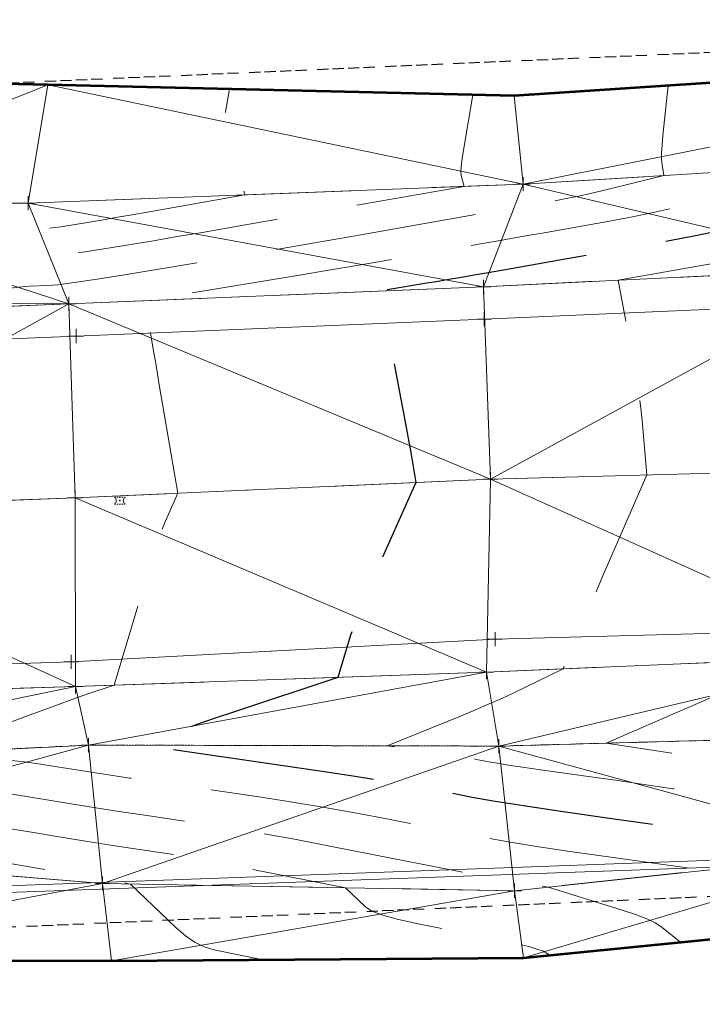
# Model space of a CAD drawing. Extents: x 2312693 to 2320081, y 680305 to 681656.
# Tile 4 of 37: x 2316491 to 2316539, y 681031 to 681101. Entities that reach past the tile are written whole.
import ezdxf

# ---------------------------------------------------------------- set-up
doc = ezdxf.new("R2010")
doc.units = 0
doc.header["$MEASUREMENT"] = 0
for name, pattern in [('CENTER LINE DOUBLE SOLID', [0]), ('DGN Style 2', [14.384926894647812, 8.630956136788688, -5.753970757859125]), ('DGN Style 3', [20.138897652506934, 14.38492689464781, -5.753970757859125]), ('DGN Style 4', [23.030267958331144, 11.50794151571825, -5.753970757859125, 0.01438492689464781, -5.753970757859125]), ('ohelecex', [0]), ('ohteleex', [0]), ('rowex', [4.85, 0.8, -0.375, -0.375, 0.8, -0.3, 0.8, -0.3, 0.8, -0.3]), ('stream', [1.4000000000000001, 0.7, -0.1, 0.1, -0.1, 0.1, -0.1, 0.1, -0.1])]:
    doc.linetypes.add(name, pattern=pattern)
for name, color, linetype, lineweight in [('DR_X_Ditch', 133, 'stream', 0), ('DT_X_Contour_Major', 132, 'DGN Style 3', 30), ('DT_X_Contour_Minor', 136, 'DGN Style 3', 0), ('DT_X_Terrain_Ground_Line', 92, 'DGN Style 3', 13), ('DT_X_Triangles', 91, 'Continuous', 0), ('PM_X_Cells', 7, 'Continuous', 0), ('PM_X_Cells (Construction)', 7, 'Continuous', 0), ('PM_X_CL_Double_Solid', 40, 'CENTER LINE DOUBLE SOLID', 0), ('PM_X_Transverse_Line', 7, 'Continuous', 0), ('PV_X_COP', 4, 'DGN Style 4', 0), ('PV_X_EOP', 7, 'DGN Style 3', 0), ('RW_X_Fee_RW', 6, 'rowex', 30), ('SV_X_Top_of_Bank', 97, 'DGN Style 2', 0), ('UT_X_Overhead_Electric', 1, 'ohelecex', 0), ('UT_X_Overhead_Telecom', 30, 'ohteleex', 0)]:
    doc.layers.add(name, color=color, linetype=linetype, lineweight=lineweight)
doc.layers.add('SV_X_Shot_Marker (Construction)', color=40, linetype='Continuous', lineweight=0, transparency=0.5)
doc.layers.add('SV_X_Terrain_Boundary', color=7, linetype='Continuous', lineweight=53, plot=False)

# ---------------------------------------------------------------- blocks, each defined once
blk = doc.blocks.new('SVPT_437')
at = {"layer": 'SV_X_Shot_Marker (Construction)', "transparency": 33554495}
for p, q in [((-0.02500000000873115, 7.275957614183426e-12), (0.02499999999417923, 7.275957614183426e-12)), ((0, 0.02500000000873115), (0, -0.02499999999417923))]:
    blk.add_line(p, q, dxfattribs=at)
blk.add_point((0, 7.275957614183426e-12), dxfattribs=at)
blk = doc.blocks.new('SVPT_438')
at = {"layer": 'SV_X_Shot_Marker (Construction)', "transparency": 33554495}
for p, q in [((-0.02500000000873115, 7.275957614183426e-12), (0.02499999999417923, 7.275957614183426e-12)), ((0, 0.02500000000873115), (0, -0.02499999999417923))]:
    blk.add_line(p, q, dxfattribs=at)
blk.add_point((0, 7.275957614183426e-12), dxfattribs=at)
blk = doc.blocks.new('SVPT_439')
at = {"layer": 'SV_X_Shot_Marker (Construction)', "transparency": 33554495}
for p, q in [((-0.02499999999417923, 0), (0.02500000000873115, 0)), ((1.455191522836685e-11, 0.02500000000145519), (1.455191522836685e-11, -0.02500000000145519))]:
    blk.add_line(p, q, dxfattribs=at)
blk.add_point((1.455191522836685e-11, 0), dxfattribs=at)
blk = doc.blocks.new('SVPT_440')
at = {"layer": 'SV_X_Shot_Marker (Construction)', "transparency": 33554495}
for p, q in [((-0.02499999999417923, 0), (0.02499999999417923, 0)), ((0, 0.02500000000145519), (0, -0.02500000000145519))]:
    blk.add_line(p, q, dxfattribs=at)
blk.add_point((0, 0), dxfattribs=at)
blk = doc.blocks.new('SVPT_441')
at = {"layer": 'SV_X_Shot_Marker (Construction)', "transparency": 33554495}
for p, q in [((-0.02499999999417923, 7.275957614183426e-12), (0.02500000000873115, 7.275957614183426e-12)), ((0, 0.02500000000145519), (0, -0.02499999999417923))]:
    blk.add_line(p, q, dxfattribs=at)
blk.add_point((0, 7.275957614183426e-12), dxfattribs=at)
blk = doc.blocks.new('SVPT_442')
at = {"layer": 'SV_X_Shot_Marker (Construction)', "transparency": 33554495}
for p, q in [((-0.02499999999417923, 7.275957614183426e-12), (0.02500000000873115, 7.275957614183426e-12)), ((0, 0.02500000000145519), (0, -0.02499999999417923))]:
    blk.add_line(p, q, dxfattribs=at)
blk.add_point((0, 7.275957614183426e-12), dxfattribs=at)
blk = doc.blocks.new('SVPT_443')
at = {"layer": 'SV_X_Shot_Marker (Construction)', "transparency": 33554495}
for p, q in [((-0.02499999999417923, 0), (0.02500000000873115, 0)), ((1.455191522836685e-11, 0.02500000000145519), (1.455191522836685e-11, -0.02500000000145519))]:
    blk.add_line(p, q, dxfattribs=at)
blk.add_point((1.455191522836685e-11, 0), dxfattribs=at)
blk = doc.blocks.new('SVPT_444')
at = {"layer": 'SV_X_Shot_Marker (Construction)', "transparency": 33554495}
for p, q in [((-0.02499999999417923, 0), (0.02500000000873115, 0)), ((0, 0.02500000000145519), (0, -0.02499999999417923))]:
    blk.add_line(p, q, dxfattribs=at)
blk.add_point((0, 0), dxfattribs=at)
blk = doc.blocks.new('SVPT_445')
at = {"layer": 'SV_X_Shot_Marker (Construction)', "transparency": 33554495}
for p, q in [((-0.02499999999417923, 7.275957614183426e-12), (0.02500000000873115, 7.275957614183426e-12)), ((0, 0.02500000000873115), (0, -0.02499999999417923))]:
    blk.add_line(p, q, dxfattribs=at)
blk.add_point((0, 7.275957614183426e-12), dxfattribs=at)
blk = doc.blocks.new('SVPT_446')
at = {"layer": 'SV_X_Shot_Marker (Construction)', "transparency": 33554495}
for p, q in [((-0.02500000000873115, 7.275957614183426e-12), (0.02499999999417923, 7.275957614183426e-12)), ((0, 0.02500000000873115), (0, -0.02499999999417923))]:
    blk.add_line(p, q, dxfattribs=at)
blk.add_point((0, 7.275957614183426e-12), dxfattribs=at)
blk = doc.blocks.new('SVPT_447')
at = {"layer": 'SV_X_Shot_Marker (Construction)', "transparency": 33554495}
for p, q in [((-0.02499999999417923, 0), (0.02500000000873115, 0)), ((1.455191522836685e-11, 0.02500000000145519), (1.455191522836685e-11, -0.02499999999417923))]:
    blk.add_line(p, q, dxfattribs=at)
blk.add_point((1.455191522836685e-11, 0), dxfattribs=at)
blk = doc.blocks.new('SVPT_448')
at = {"layer": 'SV_X_Shot_Marker (Construction)', "transparency": 33554495}
for p, q in [((-0.02499999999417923, 0), (0.02500000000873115, 0)), ((1.455191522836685e-11, 0.02500000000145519), (1.455191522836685e-11, -0.02499999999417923))]:
    blk.add_line(p, q, dxfattribs=at)
blk.add_point((1.455191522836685e-11, 0), dxfattribs=at)
blk = doc.blocks.new('PMRM1_12')
at = {"layer": 'PM_X_Cells', "color": 52, "linetype": 'Continuous', "lineweight": 0}
for p, q in [((-0.3855000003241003, 0.2441666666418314), (-0.285500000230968, 0.2441666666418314)), ((-0.2177500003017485, 0.2441666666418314), (-0.1177500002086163, 0.2441666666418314)), ((-0.05000000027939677, 0.2441666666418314), (0.04999999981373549, 0.2441666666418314)), ((0.1176666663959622, 0.2441666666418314), (0.2176666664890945, 0.2441666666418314)), ((0.2853333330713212, 0.2441666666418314), (0.3853333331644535, 0.2441666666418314)), ((-0.3855000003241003, -0.2441666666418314), (-0.285500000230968, -0.2441666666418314)), ((-0.2177500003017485, -0.2441666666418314), (-0.1177500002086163, -0.2441666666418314)), ((-0.05000000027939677, -0.2441666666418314), (0.04999999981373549, -0.2441666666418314)), ((0.1176666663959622, -0.2441666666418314), (0.2176666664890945, -0.2441666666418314)), ((0.2853333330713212, -0.2441666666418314), (0.3853333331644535, -0.2441666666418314))]:
    blk.add_line(p, q, dxfattribs=at)
at = {"layer": 'PM_X_Cells', "color": 52, "linetype": 'Continuous', "lineweight": 0, "extrusion": (0, 0, -1)}
for start, end in [(121.9738416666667, 137.9153194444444), (145.1792583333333, 161.1121944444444), (168.3797944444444, 191.6096111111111), (222.0794527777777, 238.0261583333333), (198.8889194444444, 214.8218083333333)]:
    blk.add_arc((0.5379173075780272, 0), 0.2878339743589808, start, end, dxfattribs=at)
at = {"layer": 'PM_X_Cells', "color": 52, "linetype": 'Continuous', "lineweight": 0}
for start, end in [(168.3815666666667, 191.6091416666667), (145.1781888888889, 161.1097805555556), (121.9738416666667, 137.9163055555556), (198.887175, 214.8207416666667), (222.0817333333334, 238.0261583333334)]:
    blk.add_arc((0.5377506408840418, 0), 0.2878339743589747, start, end, dxfattribs=at)
at = {"layer": 'PM_X_Cells (Construction)', "color": 52, "linetype": 'Continuous', "lineweight": 30}
blk.add_point((0, 0), dxfattribs=at)
blk = doc.blocks.new('SVPT_473')
at = {"layer": 'SV_X_Shot_Marker (Construction)', "transparency": 33554495}
for p, q in [((-0.02499999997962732, 0), (0.02500000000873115, 0)), ((1.455191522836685e-11, 0.02500000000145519), (1.455191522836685e-11, -0.02500000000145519))]:
    blk.add_line(p, q, dxfattribs=at)
blk.add_point((1.455191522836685e-11, 0), dxfattribs=at)
blk = doc.blocks.new('SVPT_474')
at = {"layer": 'SV_X_Shot_Marker (Construction)', "transparency": 33554495}
for p, q in [((-0.02499999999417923, 0), (0.02500000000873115, 0)), ((1.455191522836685e-11, 0.02500000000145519), (1.455191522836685e-11, -0.02499999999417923))]:
    blk.add_line(p, q, dxfattribs=at)
blk.add_point((1.455191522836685e-11, 0), dxfattribs=at)
blk = doc.blocks.new('SVPT_477')
at = {"layer": 'SV_X_Shot_Marker (Construction)', "transparency": 33554495}
for p, q in [((-0.02499999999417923, 0), (0.02500000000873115, 0)), ((1.455191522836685e-11, 0.02500000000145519), (1.455191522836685e-11, -0.02499999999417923))]:
    blk.add_line(p, q, dxfattribs=at)
blk.add_point((1.455191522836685e-11, 0), dxfattribs=at)
blk = doc.blocks.new('SVPT_478')
at = {"layer": 'SV_X_Shot_Marker (Construction)', "transparency": 33554495}
for p, q in [((-0.02500000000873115, 7.275957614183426e-12), (0.02499999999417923, 7.275957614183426e-12)), ((0, 0.02500000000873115), (0, -0.02499999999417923))]:
    blk.add_line(p, q, dxfattribs=at)
blk.add_point((0, 7.275957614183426e-12), dxfattribs=at)
blk = doc.blocks.new('SVPT_479')
at = {"layer": 'SV_X_Shot_Marker (Construction)', "transparency": 33554495}
for p, q in [((-0.02499999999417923, 0), (0.02499999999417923, 0)), ((0, 0.02500000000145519), (0, -0.02499999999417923))]:
    blk.add_line(p, q, dxfattribs=at)
blk.add_point((0, 0), dxfattribs=at)
blk = doc.blocks.new('SVPT_480')
at = {"layer": 'SV_X_Shot_Marker (Construction)', "transparency": 33554495}
for p, q in [((-0.02500000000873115, 0), (0.02499999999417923, 0)), ((0, 0.02500000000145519), (0, -0.02500000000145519))]:
    blk.add_line(p, q, dxfattribs=at)
blk.add_point((0, 0), dxfattribs=at)
blk = doc.blocks.new('*U658', base_point=(2316970.9905, 681325.163, 1161.5595))
at = {"layer": 'DT_X_Contour_Major', "elevation": 1169.999999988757, "flags": 128}
blk.add_lwpolyline([(2316563.297456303, 681098.1427894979), (2316563.187197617, 681097.0920607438), (2316563.182021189, 681096.8020670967), (2316563.213745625, 681096.3823984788), (2316563.282370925, 681095.8330548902), (2316563.387897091, 681095.1540363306), (2316563.966454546, 681091.6827081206), (2316547.798603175, 681087.7194261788), (2316544.453135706, 681086.9213235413), (2316541.345812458, 681086.2255650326), (2316538.476633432, 681085.6321506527), (2316535.845598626, 681085.1410804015), (2316529.14703144, 681083.9680185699), (2316526.892922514, 681083.5732156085), (2316525.154521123, 681083.2686030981), (2316523.93182727, 681083.0541810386), (2316523.224840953, 681082.92994943), (2316522.027154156, 681082.7189190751), (2316521.545589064, 681082.6350345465), (2316520.999158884, 681082.5416537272), (2316520.387863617, 681082.4387766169), (2316519.711703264, 681082.3264032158), (2316516.404936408, 681081.7798359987), (2316517.849787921, 681074.0863372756), (2316518.129127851, 681072.5943368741), (2316518.347925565, 681071.4155494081), (2316518.506181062, 681070.5499748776), (2316518.603894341, 681069.9976132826), (2316518.918624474, 681068.1507560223), (2316515.939484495, 681061.4509817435), (2316515.356530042, 681060.1141428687), (2316514.884440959, 681058.974958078), (2316514.523217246, 681058.0334273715), (2316514.272858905, 681057.2895507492), (2316513.363205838, 681054.279319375), (2316506.00638966, 681051.8330128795), (2316504.565389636, 681051.3493066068), (2316503.395310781, 681050.9466048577), (2316502.496153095, 681050.6249076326), (2316501.86791658, 681050.3842149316), (2316499.568295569, 681049.4499928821), (2316512.09573667, 681047.618417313), (2316514.590998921, 681047.246242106), (2316516.707882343, 681046.9146774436), (2316518.446386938, 681046.6237233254), (2316519.806512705, 681046.3733797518), (2316522.929009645, 681045.7599442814), (2316524.428582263, 681045.4919620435), (2316526.585427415, 681045.1480919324), (2316529.3995451, 681044.7283339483), (2316532.870935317, 681044.2326880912), (2316550.60439224, 681041.7426023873), (2316550.956532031, 681041.6330781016), (2316551.04815899, 681041.5917296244), (2316551.172122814, 681041.5146231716), (2316551.328423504, 681041.401758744), (2316551.517061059, 681041.2531363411), (2316552.06321036, 681040.8091326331), (2316552.310885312, 681040.6092579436), (2316552.644298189, 681040.3426366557), (2316553.063448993, 681040.0092687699), (2316553.568337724, 681039.6091542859), (2316555.029024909, 681038.4531868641), (2316555.523546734, 681038.0632370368), (2316555.91159682, 681037.760363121), (2316556.193175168, 681037.5445651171), (2316556.368281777, 681037.4158430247), (2316556.937011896, 681037.0183170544)], dxfattribs=at)
at = {"layer": 'DT_X_Contour_Minor', "flags": 128}
for points, elevation in [([(2316584.37343637, 681099.9528686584), (2316585.174171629, 681099.3189880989), (2316585.35510656, 681099.1607299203), (2316585.554739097, 681098.9576184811), (2316585.77306924, 681098.7096537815), (2316586.01009699, 681098.4168358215), (2316586.667101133, 681097.5761835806), (2316586.893653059, 681097.232571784), (2316587.08055573, 681096.832225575), (2316587.227809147, 681096.3751449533), (2316587.335413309, 681095.8613299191), (2316587.745051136, 681093.33114613), (2316584.198087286, 681091.7502123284), (2316583.393854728, 681091.4353157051), (2316582.501284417, 681091.1681688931), (2316581.520376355, 681090.9487718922), (2316580.451130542, 681090.7771247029), (2316577.482024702, 681090.3830652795), (2316576.099497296, 681090.1411058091), (2316574.178744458, 681089.7107719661), (2316571.719766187, 681089.0920637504), (2316568.722562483, 681088.2849811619), (2316560.012385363, 681085.8815950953), (2316557.114400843, 681085.0831890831), (2316554.953080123, 681084.4905105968), (2316553.528423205, 681084.1035596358), (2316552.840430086, 681083.9223362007), (2316551.98800017, 681083.7133770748), (2316551.6886926, 681083.6413792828), (2316551.43009233, 681083.582105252), (2316551.212199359, 681083.5355549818), (2316551.035013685, 681083.5017284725), (2316550.303130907, 681083.3735602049), (2316550.393560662, 681082.8965939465), (2316550.432367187, 681082.5524464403), (2316550.510031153, 681081.7244180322), (2316550.626552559, 681080.4125087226), (2316550.781931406, 681078.6167185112), (2316551.597700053, 681069.1073087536), (2316548.253931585, 681061.5057150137), (2316547.605462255, 681060.0302264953), (2316547.093097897, 681058.8615868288), (2316546.716838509, 681057.9997960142), (2316546.476684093, 681057.4448540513), (2316545.673541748, 681055.5711055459), (2316542.102131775, 681053.8465300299), (2316541.280401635, 681053.4572859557), (2316540.345815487, 681053.0286575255), (2316539.298373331, 681052.5606447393), (2316538.138075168, 681052.0532475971), (2316532.460019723, 681049.5934974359), (2316546.300868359, 681047.4923936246), (2316549.267015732, 681047.0141650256), (2316552.233665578, 681046.4799522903), (2316555.200817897, 681045.8897554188), (2316558.168472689, 681045.243574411), (2316572.018700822, 681042.0974333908), (2316572.802778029, 681041.4769256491), (2316573.037255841, 681041.2994460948), (2316573.404656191, 681041.0329393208), (2316573.904979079, 681040.6774053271), (2316574.538224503, 681040.232844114), (2316576.404109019, 681038.9286445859), (2316577.027029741, 681038.4922047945), (2316577.496378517, 681038.1610350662), (2316577.812155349, 681037.9351354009), (2316577.974360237, 681037.8145057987), (2316578.20214401, 681037.6331869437), (2316578.27741849, 681037.572574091), (2316578.332404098, 681037.5267246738), (2316578.367100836, 681037.4956386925), (2316578.381508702, 681037.4793161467), (2316578.401404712, 681037.4375922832)], 1167.999999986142), ([(2316575.76995383, 681099.0228698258), (2316575.87980449, 681098.9359095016), (2316575.904626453, 681098.9141984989), (2316575.93201349, 681098.8863342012), (2316575.9619656, 681098.8523166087), (2316575.994482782, 681098.812145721), (2316576.084615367, 681098.6968189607), (2316576.132683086, 681098.5447530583), (2316576.209286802, 681098.1750504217), (2316576.314426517, 681097.5877110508), (2316576.44810223, 681096.7827349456), (2316577.138506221, 681092.5183607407), (2316576.625728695, 681092.2898082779), (2316576.50946239, 681092.2442842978), (2316576.380425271, 681092.2056634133), (2316576.238617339, 681092.1739456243), (2316576.084038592, 681092.1491309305), (2316575.654800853, 681092.0921625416), (2316575.454931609, 681092.0571829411), (2316575.177252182, 681091.9949704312), (2316574.821762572, 681091.905525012), (2316574.38846278, 681091.7888466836), (2316573.129249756, 681091.4413939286), (2316572.227150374, 681091.2075352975), (2316570.465261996, 681090.7665489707), (2316567.843584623, 681090.1184349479), (2316564.362118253, 681089.2631932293), (2316553.931822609, 681086.7063783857), (2316550.269508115, 681085.8254165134), (2316547.105286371, 681085.1001420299), (2316544.439157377, 681084.5305549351), (2316542.271121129, 681084.1166552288), (2316533.315835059, 681082.5483938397), (2316534.42232964, 681076.7122552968), (2316534.638688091, 681075.514340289), (2316534.813551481, 681074.4217974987), (2316534.94691981, 681073.4346269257), (2316535.038793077, 681072.5528285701), (2316535.370713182, 681068.6836380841), (2316534.010200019, 681065.5907001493), (2316533.679674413, 681064.8347958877), (2316533.271174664, 681063.8926279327), (2316532.784700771, 681062.7641962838), (2316532.220252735, 681061.4495009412), (2316529.404222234, 681054.8796407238), (2316525.846040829, 681053.1614530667), (2316525.039544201, 681052.782686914), (2316524.144989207, 681052.3827545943), (2316523.162375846, 681051.9616561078), (2316522.091704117, 681051.5193914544), (2316516.889766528, 681049.406102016), (2316520.824998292, 681048.8307511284), (2316521.608832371, 681048.7138401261), (2316522.273806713, 681048.6096860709), (2316522.819921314, 681048.5182889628), (2316523.247176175, 681048.439648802), (2316524.228042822, 681048.2469509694), (2316524.72643155, 681048.1589324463), (2316525.485947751, 681048.0394002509), (2316526.506591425, 681047.8883543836), (2316527.788362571, 681047.7057948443), (2316531.554588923, 681047.1769511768), (2316533.124995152, 681046.9526285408), (2316535.011544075, 681046.6762933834), (2316537.214235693, 681046.3479457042), (2316539.733070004, 681045.9675855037), (2316546.871485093, 681044.8839416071), (2316549.384772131, 681044.4895287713), (2316551.570821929, 681044.1190231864), (2316553.429634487, 681043.7724248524), (2316554.961209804, 681043.4497337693), (2316561.345007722, 681041.9996256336), (2316563.645675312, 681040.1789094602), (2316564.135076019, 681039.7969670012), (2316564.617277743, 681039.4314465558), (2316565.092280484, 681039.0823481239), (2316565.560084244, 681038.7496717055), (2316567.726370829, 681037.2354997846)], 1168.999999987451), ([(2316550.093480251, 681097.2721467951), (2316549.8521173, 681094.9720378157), (2316549.816686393, 681094.4818197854), (2316549.813834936, 681093.9969266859), (2316549.84356293, 681093.5173585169), (2316549.905870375, 681093.0431152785), (2316550.272657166, 681090.8424050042), (2316540.022760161, 681088.3298119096), (2316537.901841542, 681087.8238405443), (2316535.931898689, 681087.38275206), (2316534.112931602, 681087.0065464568), (2316532.444940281, 681086.695223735), (2316528.198264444, 681085.9515403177), (2316526.619917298, 681085.6749389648), (2316525.069882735, 681085.4028974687), (2316523.548160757, 681085.1354158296), (2316522.054751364, 681084.8724940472), (2316518.110076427, 681084.1774491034), (2316516.524004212, 681083.9011688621), (2316514.724293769, 681083.5936118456), (2316512.7109451, 681083.2547780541), (2316510.483958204, 681082.8846674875), (2316499.592863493, 681081.0845057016), (2316499.943130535, 681079.21941506), (2316500.044083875, 681078.6626953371), (2316500.196829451, 681077.791860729), (2316500.401367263, 681076.6069112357), (2316500.65769731, 681075.107846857), (2316501.974752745, 681067.3792783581), (2316501.076017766, 681065.3581173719), (2316500.846499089, 681064.7772685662), (2316500.54311519, 681063.9009340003), (2316500.16586607, 681062.729113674), (2316499.714751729, 681061.2618075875), (2316497.437199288, 681053.7249124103), (2316495.628634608, 681053.1235240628), (2316495.089948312, 681052.9362318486), (2316494.248988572, 681052.6320930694), (2316493.105755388, 681052.2111077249), (2316491.660248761, 681051.6732758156), (2316484.209246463, 681048.8907515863), (2316489.143091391, 681048.4541022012), (2316490.153680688, 681048.3580339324), (2316491.070943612, 681048.2569645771), (2316491.894880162, 681048.1508941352), (2316492.625490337, 681048.0398226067), (2316494.449348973, 681047.7369637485), (2316495.359062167, 681047.592080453), (2316496.72030777, 681047.3845747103), (2316498.533085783, 681047.1144465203), (2316500.797396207, 681046.7816958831), (2316507.43760055, 681045.8108642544), (2316509.863173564, 681045.4438332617), (2316512.15973935, 681045.0708640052), (2316514.327297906, 681044.6919564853), (2316516.365849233, 681044.3071107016), (2316521.629976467, 681043.2729375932), (2316523.617726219, 681042.8970267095), (2316525.632880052, 681042.5449238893), (2316527.675437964, 681042.2166291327), (2316529.745399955, 681041.9121424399), (2316539.469165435, 681040.5467566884), (2316542.249855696, 681039.6818924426), (2316542.839646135, 681039.4641142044), (2316543.417293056, 681039.1814355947), (2316543.982796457, 681038.8338566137), (2316544.53615634, 681038.4213772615), (2316547.09016758, 681036.3450394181)], 1170.999999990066), ([(2316460.611933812, 681096.2015633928), (2316463.939290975, 681095.419673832), (2316464.569520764, 681095.253190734), (2316465.034199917, 681095.088836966), (2316465.333328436, 681094.926612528), (2316465.466906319, 681094.7665174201), (2316465.602379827, 681094.3424362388), (2316465.701689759, 681094.0730513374), (2316465.898014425, 681093.5829575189), (2316466.191353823, 681092.8721547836), (2316466.581707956, 681091.9406431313), (2316467.752005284, 681089.1623335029), (2316468.142417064, 681088.1850892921), (2316468.435929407, 681087.3370888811), (2316468.632542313, 681086.6183322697), (2316468.732255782, 681086.0288194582), (2316468.868959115, 681084.6291103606), (2316469.10910073, 681084.2094757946), (2316469.726998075, 681084.0003539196), (2316470.72265115, 681084.0017447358), (2316472.096059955, 681084.2136482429), (2316476.26215774, 681085.0594078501), (2316477.867507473, 681085.344470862), (2316479.55898333, 681085.5653401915), (2316481.336585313, 681085.722015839), (2316483.200313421, 681085.8144978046), (2316488.285089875, 681085.9755248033), (2316490.049549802, 681086.0442323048), (2316491.529347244, 681086.1295845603), (2316492.724482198, 681086.2315815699), (2316493.634954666, 681086.3502233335), (2316495.683331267, 681086.688794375), (2316496.534002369, 681086.8313477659), (2316497.549733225, 681087.0050796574), (2316498.730523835, 681087.2099900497), (2316500.076374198, 681087.4460789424), (2316506.742148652, 681088.6205769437), (2316505.701315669, 681092.2694023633), (2316505.513646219, 681092.9969721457), (2316505.39670915, 681093.6158991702), (2316505.35050446, 681094.1261834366), (2316505.375032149, 681094.5278249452), (2316505.654536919, 681096.1486522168)], 1173.999999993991), ([(2316536.889504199, 681096.4015040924), (2316536.517036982, 681092.8520148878), (2316536.451351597, 681092.1615724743), (2316536.413924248, 681091.6114548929), (2316536.404754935, 681091.2016621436), (2316536.423843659, 681090.9321942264), (2316536.578859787, 681090.0021018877), (2316532.246917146, 681088.9401976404), (2316531.350547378, 681088.7263575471), (2316530.517984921, 681088.5399390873), (2316529.749229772, 681088.380942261), (2316529.044281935, 681088.2493670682), (2316527.249497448, 681087.9350620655), (2316526.346912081, 681087.776662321), (2316524.985244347, 681087.5371918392), (2316523.164494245, 681087.2166506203), (2316520.884661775, 681086.8150386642), (2316514.192998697, 681085.6359791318), (2316511.70671445, 681085.2010706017), (2316509.26660902, 681084.7806396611), (2316506.872682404, 681084.37468631), (2316504.524934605, 681083.983210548), (2316498.325845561, 681082.9585786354), (2316496.231292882, 681082.6204560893), (2316494.596951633, 681082.3745623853), (2316493.42282181, 681082.2208975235), (2316492.708903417, 681082.1594615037), (2316491.41873627, 681082.1186039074), (2316490.888063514, 681082.0834070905), (2316490.263670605, 681082.0084598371), (2316489.545557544, 681081.8937621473), (2316488.73372433, 681081.739314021), (2316486.443875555, 681081.2744517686), (2316485.64291886, 681081.1115109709), (2316484.957435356, 681080.971335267), (2316484.387425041, 681080.8539246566), (2316483.932887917, 681080.7592791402), (2316482.081152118, 681080.3707186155), (2316482.957445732, 681076.5118423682), (2316483.148425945, 681075.6351404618), (2316483.345812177, 681074.6588388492), (2316483.549604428, 681073.5829375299), (2316483.759802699, 681072.4074365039), (2316484.755675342, 681066.6893657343), (2316483.039655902, 681061.4958872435), (2316482.679089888, 681060.4076785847), (2316482.332828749, 681059.3688291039), (2316482.000872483, 681058.3793388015), (2316481.683221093, 681057.4392076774), (2316480.234225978, 681053.1671005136), (2316473.893572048, 681050.114018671), (2316472.671954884, 681049.529337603), (2316471.724526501, 681049.0837580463), (2316471.0512869, 681048.7772800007), (2316470.652236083, 681048.6099034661), (2316469.429772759, 681048.1533831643), (2316480.754608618, 681047.1511257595), (2316483.074251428, 681046.9306167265), (2316485.179678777, 681046.6986285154), (2316487.070890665, 681046.4551611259), (2316488.747887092, 681046.2002145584), (2316492.934256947, 681045.505051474), (2316494.51972518, 681045.2459825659), (2316496.136352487, 681044.9901481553), (2316497.784138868, 681044.7375482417), (2316499.463084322, 681044.4881828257), (2316503.981817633, 681043.8275210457), (2316505.811671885, 681043.5425424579), (2316507.912184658, 681043.1831030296), (2316510.283355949, 681042.7492027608), (2316512.925185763, 681042.2408416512), (2316520.33094329, 681040.785930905), (2316522.806870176, 681040.3020913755), (2316524.680332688, 681039.9417558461), (2316525.951330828, 681039.7049243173), (2316526.619864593, 681039.5915967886), (2316528.333938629, 681039.3509109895), (2316533.543179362, 681037.7307067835), (2316534.557198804, 681037.3966053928), (2316535.366725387, 681037.0886744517), (2316535.971759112, 681036.8069139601), (2316536.372299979, 681036.5513239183), (2316537.764340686, 681035.4196347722)], 1171.999999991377), ([(2316522.98769621, 681095.7460412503), (2316522.33352017, 681091.9525232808), (2316522.216754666, 681091.2205814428), (2316522.146819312, 681090.6505493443), (2316522.12371411, 681090.2424269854), (2316522.147439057, 681089.996214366), (2316522.367425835, 681089.2250115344), (2316508.948080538, 681086.8605459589), (2316506.238653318, 681086.3852585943), (2316503.861519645, 681085.9727388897), (2316501.816679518, 681085.6229868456), (2316500.104132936, 681085.3360024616), (2316495.980400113, 681084.6544009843), (2316494.477887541, 681084.4260188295), (2316493.063149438, 681084.2520734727), (2316491.736185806, 681084.1325649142), (2316490.496996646, 681084.0674931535), (2316487.309524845, 681083.9665508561), (2316485.998450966, 681083.8795940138), (2316484.455833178, 681083.6944302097), (2316482.681671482, 681083.4110594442), (2316480.675965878, 681083.029481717), (2316475.018692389, 681081.880998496), (2316473.087383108, 681081.4884113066), (2316471.536410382, 681081.1720121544), (2316470.365774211, 681080.9318010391), (2316469.575474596, 681080.7677779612), (2316467.975124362, 681080.4319671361), (2316467.442012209, 681080.3990076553), (2316467.042938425, 681080.5519873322), (2316466.77790301, 681080.8909061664), (2316466.646905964, 681081.415764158), (2316466.348342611, 681084.2989594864), (2316466.211068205, 681085.7045158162), (2316466.175837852, 681085.9905904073), (2316466.128978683, 681086.2464328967), (2316466.070490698, 681086.472043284), (2316466.000373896, 681086.6674215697), (2316465.64602825, 681087.5086453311), (2316463.870566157, 681086.9342725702), (2316463.552259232, 681086.7356824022), (2316463.35825078, 681086.386071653), (2316463.288540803, 681085.8854403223), (2316463.343129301, 681085.2337884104), (2316463.654429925, 681083.2946892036), (2316463.762490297, 681082.6219948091), (2316463.853195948, 681082.0582360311), (2316463.926546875, 681081.6034128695), (2316463.98254308, 681081.2575253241), (2316464.108726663, 681080.4804060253), (2316464.150106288, 681080.2211278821), (2316464.179607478, 681080.0261329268), (2316464.197230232, 681079.8954211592), (2316464.20297455, 681079.8289925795), (2316464.202065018, 681079.6689866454), (2316464.357614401, 681078.8942743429), (2316464.441150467, 681078.5145756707), (2316464.625094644, 681077.7074992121), (2316464.909446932, 681076.4730449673), (2316465.294207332, 681074.811212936), (2316467.324041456, 681066.0587819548), (2316464.460177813, 681057.8453567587), (2316463.913492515, 681056.2714158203), (2316463.500806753, 681055.069632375), (2316463.222120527, 681054.2400064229), (2316463.077433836, 681053.7825379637), (2316462.714894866, 681052.5160526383), (2316458.84584553, 681051.045314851), (2316457.966629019, 681050.7031449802), (2316456.987143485, 681050.3069515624), (2316455.90738893, 681049.8567345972), (2316454.727365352, 681049.3524940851), (2316448.986627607, 681046.8733167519), (2316459.350274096, 681046.3444883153), (2316461.366825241, 681046.2480111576), (2316462.974915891, 681046.1852204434), (2316464.174546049, 681046.1561161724), (2316464.965715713, 681046.1606983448), (2316466.530887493, 681046.2178327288), (2316467.274219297, 681046.2162460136), (2316468.330335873, 681046.1686350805), (2316469.699237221, 681046.074999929), (2316471.380923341, 681045.9353405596), (2316476.282466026, 681045.50154995), (2316478.197763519, 681045.3082373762), (2316480.267498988, 681045.0536426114), (2316482.49167243, 681044.737765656), (2316484.870283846, 681044.36060651), (2316491.419164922, 681043.2731391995), (2316493.680388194, 681042.8998846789), (2316495.552397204, 681042.5957216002), (2316497.035191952, 681042.3606499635), (2316498.128772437, 681042.1946697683), (2316500.526034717, 681041.8441778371), (2316501.530042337, 681041.6864618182), (2316502.744118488, 681041.4761827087), (2316504.16826317, 681041.2133405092), (2316505.802476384, 681040.8979352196), (2316513.918964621, 681039.3033966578), (2316515.332383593, 681037.9401435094), (2316515.794741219, 681037.6454912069), (2316516.576063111, 681037.3457856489), (2316517.67634927, 681037.0410268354), (2316519.095599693, 681036.7312147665), (2316523.305553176, 681035.8983115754), (2316524.717822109, 681035.6154114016), (2316525.797163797, 681035.3913882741), (2316526.543578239, 681035.2262421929), (2316526.957065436, 681035.1199731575), (2316527.615794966, 681034.9150917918), (2316527.838103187, 681034.8428550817), (2316528.010980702, 681034.7798059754), (2316528.134427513, 681034.7259444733), (2316528.208443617, 681034.6812705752), (2316528.438513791, 681034.4942301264)], 1172.999999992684), ([(2316438.503180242, 681042.5212965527), (2316441.858031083, 681044.0592650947), (2316442.790814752, 681044.3321347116), (2316444.15137254, 681044.4916141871), (2316445.939704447, 681044.5377035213), (2316448.155810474, 681044.470402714), (2316454.635792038, 681044.1397470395), (2316456.919540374, 681044.0370001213), (2316458.910799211, 681043.9767511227), (2316460.609568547, 681043.9590000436), (2316462.015848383, 681043.983746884), (2316465.375941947, 681044.1064023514), (2316466.598718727, 681044.1360067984), (2316467.746978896, 681044.1328285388), (2316468.820722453, 681044.0968675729), (2316469.819949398, 681044.0281239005), (2316472.385199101, 681043.8010971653), (2316473.644643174, 681043.6572397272), (2316475.499038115, 681043.3959374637), (2316477.948383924, 681043.0171903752), (2316480.9926806, 681042.5209984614), (2316489.904072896, 681041.0412269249), (2316492.841051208, 681040.5537867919), (2316494.968441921, 681040.2012950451), (2316496.286245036, 681039.9837516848), (2316496.794460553, 681039.9011567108), (2316497.070251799, 681039.8608346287), (2316497.185757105, 681039.8426903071), (2316497.325429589, 681039.8184989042), (2316497.489269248, 681039.7882604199), (2316497.677276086, 681039.7519748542), (2316498.611031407, 681039.5685323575), (2316501.822693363, 681036.4708604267), (2316502.515797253, 681035.872059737), (2316503.218682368, 681035.4032313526), (2316503.931348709, 681035.0643752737), (2316504.653796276, 681034.8554914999), (2316508.048041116, 681034.1839692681)], 1173.999999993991)]:
    blk.add_lwpolyline(points, dxfattribs=dict(at, elevation=elevation))
at = {"layer": 'DT_X_Triangles'}
mesh = blk.add_polyface(dxfattribs=at)
corners = [(2316523.735, 681082.083, 1169.564), (2316526.555, 681089.3870000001, 1172.732), (2316491.32, 681088.024, 1174.987), (2316525.917, 681095.678, 1172.831), (2316492.724, 681096.449, 1174.746), (2316524.239, 681068.3929999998, 1169.686), (2316494.213, 681080.862, 1171.32), (2316523.954, 681054.6479999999, 1169.335), (2316494.655, 681067.046, 1171.432), (2316524.823, 681049.3859999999, 1168.542), (2316495.619, 681049.46, 1170.228), (2316496.621, 681039.603, 1174.13), (2316497.25, 681034.11, 1174.467), (2316525.951, 681039.095, 1172.214), (2316526.592, 681034.311, 1173.198), (2316551.815, 681083.4469999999, 1167.911), (2316552.165, 681055.847, 1167.601), (2316552.62, 681069.134, 1167.937), (2316552.243, 681050.1309999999, 1166.596), (2316552.219, 681041.916, 1169.855), (2316574.402, 681098.875, 1169.159), (2316575.346, 681092.3809999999, 1169.169), (2316553.096, 681036.941, 1170.356), (2316575.14, 681087.178, 1166.517), (2316575.789, 681084.5179999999, 1166.441), (2316577.280999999, 681056.912, 1166.055), (2316577.402, 681051.5529999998, 1164.79), (2316577.537, 681042.1479999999, 1167.483), (2316576.912, 681070.446, 1166.441), (2316577.836, 681037.4389999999, 1168.063), (2316603.22, 681094.5169999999, 1166.541), (2316603.557, 681099.3269999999, 1166.119), (2316604.078, 681087.2539999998, 1164.588), (2316604.515, 681085.856, 1164.685), (2316607.092, 681071.361, 1164.641), (2316606.698, 681057.8369999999, 1164.303), (2316637.718, 681049.07, 1160.499), (2316637.995, 681043.959, 1161.005), (2316605.553701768, 681088.1409260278, 1164.628106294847), (2316604.643, 681087.351, 1164.662)]
mesh.append_faces([[corners[k] for k in face] for face in [(0, 1, 2), (1, 3, 4), (5, 0, 6), (7, 5, 8), (9, 7, 10), (11, 9, 10), (12, 13, 11), (13, 9, 11), (14, 13, 12), (15, 1, 0), (5, 15, 0), (9, 16, 7), (16, 5, 7), (17, 15, 5), (16, 17, 5), (18, 16, 9), (19, 18, 9), (13, 19, 9), (1, 20, 3), (14, 19, 13), (15, 21, 1), (21, 20, 1), (22, 19, 14), (23, 21, 15), (24, 23, 15), (17, 24, 15), (25, 17, 16), (26, 25, 16), (18, 26, 16), (22, 27, 19), (27, 18, 19), (27, 26, 18), (28, 24, 17), (25, 28, 17), (29, 27, 22), (30, 31, 20), (21, 30, 20), (24, 32, 23), (32, 21, 23), (32, 30, 21), (28, 33, 24), (33, 32, 24), (34, 33, 28), (35, 34, 28), (25, 35, 28), (26, 35, 25), (27, 36, 26), (29, 37, 27), (32, 38, 30), (33, 39, 32)]])
mesh = blk.add_polyface(dxfattribs=at)
corners = [(2316453.476999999, 681040.7729999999, 1175.401), (2316439.328, 681046.2559999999, 1173.454), (2316437.769, 681039.1969999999, 1174.486), (2316438.306, 681032.635, 1174.493), (2316438.706, 681064.0119999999, 1174.569), (2316466.506, 681079.7400000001, 1172.873), (2316437.988, 681078.8609999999, 1174.445), (2316449.481, 681080.905, 1173.812), (2316439.632, 681086.439, 1178.007), (2316467.966, 681034.203, 1175.435), (2316467.219, 681052.7509999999, 1172.745), (2316438.693, 681051.2629999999, 1174.36), (2316467.397, 681066.064, 1172.996), (2316467.538, 681048.059, 1172.128), (2316446.584, 681088.1779999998, 1177.163), (2316440.934, 681092.367, 1178.538), (2316447.915, 681092.863, 1177.138), (2316456.281, 681087.943, 1173.369), (2316459.072, 681096.074, 1173.74), (2316468.106, 681041.934, 1175.098), (2316465.793, 681086.195, 1172.855), (2316464.824, 681094.856, 1173.811), (2316469.816, 681096.9639999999, 1175.554), (2316471.957, 681088.115, 1175.343), (2316467.302, 681081.043, 1173.249), (2316494.213, 681080.862, 1171.32), (2316494.682, 681053.629, 1171.173), (2316494.655, 681067.046, 1171.432), (2316495.619, 681049.46, 1170.228), (2316496.621, 681039.603, 1174.13), (2316497.25, 681034.11, 1174.467), (2316492.724, 681096.449, 1174.746), (2316491.32, 681088.024, 1174.987), (2316523.735, 681082.083, 1169.564), (2316526.555, 681089.3870000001, 1172.732), (2316524.239, 681068.3929999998, 1169.686), (2316523.954, 681054.6479999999, 1169.335)]
mesh.append_faces([[corners[k] for k in face] for face in [(0, 1, 2), (3, 0, 2), (4, 5, 6), (7, 8, 6), (5, 7, 6), (9, 0, 3), (10, 4, 11), (1, 10, 11), (12, 5, 4), (10, 12, 4), (0, 13, 1), (13, 10, 1), (7, 14, 8), (14, 15, 8), (14, 16, 15), (7, 17, 14), (17, 16, 14), (17, 18, 16), (5, 17, 7), (9, 19, 0), (19, 13, 0), (5, 20, 17), (21, 18, 17), (20, 21, 17), (21, 22, 18), (23, 22, 21), (20, 23, 21), (24, 23, 20), (5, 24, 20), (12, 25, 5), (25, 24, 5), (26, 12, 10), (13, 26, 10), (25, 23, 24), (26, 27, 12), (27, 25, 12), (28, 26, 13), (19, 28, 13), (29, 19, 9), (30, 29, 9), (29, 28, 19), (23, 31, 22), (25, 32, 23), (32, 31, 23), (25, 33, 32), (34, 31, 32), (27, 35, 25), (26, 36, 27), (28, 36, 26)]])

msp = doc.modelspace()

# ---------------------------------------------------------------- linework, layer by layer
at = {"layer": 'DR_X_Ditch'}
msp.add_polyline3d([(2316577.402, 681051.5529999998, 1164.79), (2316552.243, 681050.1309999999, 1166.596), (2316524.823, 681049.3859999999, 1168.542), (2316495.619, 681049.46, 1170.228), (2316467.538, 681048.059, 1172.128), (2316439.328, 681046.2559999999, 1173.454)], dxfattribs=at)
at = {"layer": 'PM_X_CL_Double_Solid'}
msp.add_polyline3d([(2316756.823, 681077.864, 1157.177), (2316727.8, 681076.9149999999, 1158.257), (2316698.544, 681075.4349999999, 1159.593), (2316667.519, 681073.843, 1161.21), (2316638.109, 681072.608, 1162.825), (2316607.092, 681071.361, 1164.641), (2316576.912, 681070.446, 1166.441), (2316552.62, 681069.134, 1167.937), (2316524.239, 681068.3929999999, 1169.686), (2316494.655, 681067.046, 1171.432), (2316467.397, 681066.064, 1172.996), (2316438.706, 681064.012, 1174.569)], dxfattribs=at)
at = {"layer": 'PM_X_Transverse_Line'}
for points in [[(2316756.528, 681089.907, 1156.895), (2316725.368, 681088.872, 1158.095), (2316698.222, 681087.488, 1159.381), (2316666.398, 681086.217, 1161.07), (2316638.592, 681084.808, 1162.696), (2316605.049, 681083.448, 1164.699), (2316575.784, 681081.993, 1166.483), (2316552.102, 681081.0009999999, 1167.91), (2316523.778, 681079.7809999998, 1169.598), (2316494.727, 681078.575, 1171.324), (2316466.757, 681077.413, 1172.892), (2316438.53, 681076.356, 1174.465)], [(2316756.944, 681066.46, 1156.971), (2316727.502, 681065.298, 1158.076), (2316700.17, 681064.463, 1159.288), (2316667.466, 681062.793, 1160.987), (2316638.575, 681061.459, 1162.594), (2316606.326, 681060.002, 1164.415), (2316577.133, 681058.846, 1166.155), (2316551.925, 681057.7289999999, 1167.689), (2316524.558, 681057.005, 1169.381), (2316494.373, 681055.3809999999, 1171.221), (2316467.794, 681054.499, 1172.785), (2316438.967, 681052.983, 1174.405)]]:
    msp.add_polyline3d(points, dxfattribs=at)
at = {"layer": 'PV_X_COP'}
msp.add_polyline3d([(2316756.823, 681077.864, 1157.177), (2316727.8, 681076.9149999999, 1158.257), (2316698.544, 681075.4349999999, 1159.593), (2316667.519, 681073.843, 1161.21), (2316638.109, 681072.608, 1162.825), (2316607.092, 681071.361, 1164.641), (2316576.912, 681070.446, 1166.441), (2316552.62, 681069.134, 1167.937), (2316524.239, 681068.3929999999, 1169.686), (2316494.655, 681067.046, 1171.432), (2316467.397, 681066.064, 1172.996), (2316438.706, 681064.012, 1174.569)], dxfattribs=at)
at = {"layer": 'PV_X_EOP'}
for points in [[(2316756.26, 681092.372, 1156.797), (2316724.53, 681091.002, 1158.076), (2316698.278, 681089.913, 1159.302), (2316666.049, 681088.538, 1161.029), (2316637.908, 681086.614, 1162.652), (2316631.285, 681086.8589999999, 1163.063), (2316604.515, 681085.856, 1164.685), (2316575.789, 681084.5179999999, 1166.441), (2316551.815, 681083.4469999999, 1167.911), (2316523.735, 681082.083, 1169.564), (2316494.213, 681080.862, 1171.32), (2316466.506, 681079.74, 1172.873), (2316437.988, 681078.861, 1174.445)], [(2316757.953, 681063.884, 1156.866), (2316728.187, 681063.1559999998, 1157.978), (2316699.284, 681061.9249999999, 1159.243), (2316667.558, 681060.538, 1160.906), (2316638.38, 681059.7289999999, 1162.537), (2316606.698, 681057.8369999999, 1164.303), (2316577.281, 681056.912, 1166.055), (2316552.165, 681055.847, 1167.601), (2316523.954, 681054.6479999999, 1169.335), (2316494.682, 681053.6289999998, 1171.173), (2316467.219, 681052.7509999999, 1172.745), (2316438.693, 681051.263, 1174.36)]]:
    msp.add_polyline3d(points, dxfattribs=at)
at = {"layer": 'RW_X_Fee_RW'}
for p, q in [((2317593.22014779, 681144.679037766), (2315529.565212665, 681054.6921232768)), ((2316363.668008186, 681031.0066609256), (2317595.834, 681084.736, 1172.83))]:
    msp.add_line(p, q, dxfattribs=at)
at = {"layer": 'SV_X_Terrain_Boundary'}
for points in [[(2316754.944, 681116.5040000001, 1153.793), (2316699.224, 681110.939, 1157.571), (2316648.022, 681106.833, 1160.602), (2316574.402, 681098.875, 1169.159), (2316525.917, 681095.678, 1172.831), (2316492.724, 681096.449, 1174.746), (2316469.816, 681096.9639999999, 1175.554), (2316459.072, 681096.074, 1173.74), (2316447.915, 681092.863, 1177.138), (2316440.934, 681092.367, 1178.538), (2316439.632, 681086.439, 1178.007), (2316437.988, 681078.8609999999, 1174.445), (2316438.706, 681064.0119999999, 1174.569), (2316438.693, 681051.2629999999, 1174.36), (2316439.328, 681046.2559999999, 1173.454), (2316437.769, 681039.1969999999, 1174.486)], [(2316437.769, 681039.1969999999, 1174.486), (2316438.306, 681032.635, 1174.493), (2316467.966, 681034.203, 1175.435), (2316497.25, 681034.11, 1174.467), (2316526.592, 681034.311, 1173.198), (2316553.096, 681036.941, 1170.356), (2316577.836, 681037.4389999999, 1168.063), (2316638.083, 681037.289, 1161.35), (2316700.166, 681039.593, 1157.676), (2316758.507, 681042.446, 1154.612)]]:
    msp.add_polyline3d(points, dxfattribs=at)
at = {"layer": 'SV_X_Top_of_Bank'}
for points in [[(2316469.816, 681096.9639999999, 1175.554), (2316471.957, 681088.115, 1175.343), (2316491.32, 681088.024, 1174.987), (2316526.555, 681089.387, 1172.732), (2316575.346, 681092.3809999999, 1169.169)], [(2316577.537, 681042.1479999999, 1167.483), (2316552.219, 681041.916, 1169.855), (2316525.951, 681039.095, 1172.214), (2316496.621, 681039.603, 1174.13), (2316468.106, 681041.934, 1175.098), (2316453.477, 681040.7729999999, 1175.401), (2316437.769, 681039.1969999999, 1174.486)]]:
    msp.add_polyline3d(points, dxfattribs=at)
at = {"layer": 'UT_X_Overhead_Electric'}
msp.add_polyline3d([(2316464.832125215, 681038.5363397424, 1168.95161775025), (2316728.307961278, 681048.0463524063, 1167.829880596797), (2316892.922, 681055.333, 1165.361), (2317075.532, 681063.874, 1162.386), (2317259.863, 681072.2779999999, 1157.169), (2317525.251844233, 681084.1101487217, 1171.451602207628)], dxfattribs=at)
at = {"layer": 'UT_X_Overhead_Telecom'}
msp.add_polyline3d([(2316464.784085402, 681038.0542652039, 1153.580935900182), (2316728.179506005, 681047.5608389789, 1152.459557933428), (2316892.703829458, 681054.8436793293, 1149.992017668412), (2317075.212162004, 681063.3803687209, 1147.018659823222), (2317260.080166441, 681071.8069354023, 1141.786523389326), (2317526.097624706, 681083.6671103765, 1156.102956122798)], dxfattribs=at)

# ---------------------------------------------------------------- block references
at = {"layer": 'DT_X_Terrain_Ground_Line'}
msp.add_blockref('*U658', (2316970.9905, 681325.163, 1161.5595), dxfattribs=at)
at = {"layer": 'PM_X_Cells', "color": 52, "linetype": 'Continuous', "lineweight": 0}
msp.add_blockref('PMRM1_12', (2316497.844, 681066.855, 1171.234), dxfattribs=at)
at = {"layer": 'SV_X_Shot_Marker (Construction)', "transparency": 33554495, "xscale": 20, "yscale": 20, "zscale": 20}
for name, p in [('SVPT_474', (2316526.555, 681089.387, 1172.732)), ('SVPT_473', (2316491.32, 681088.024, 1174.987)), ('SVPT_477', (2316523.735, 681082.083, 1169.564)), ('SVPT_480', (2316494.213, 681080.862, 1171.32)), ('SVPT_478', (2316523.778, 681079.781, 1169.598)), ('SVPT_479', (2316494.727, 681078.575, 1171.324)), ('SVPT_437', (2316524.239, 681068.3929999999, 1169.686)), ('SVPT_438', (2316524.239, 681068.3929999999, 1169.686)), ('SVPT_447', (2316494.655, 681067.046, 1171.432)), ('SVPT_448', (2316494.655, 681067.046, 1171.432)), ('SVPT_439', (2316524.558, 681057.005, 1169.381)), ('SVPT_446', (2316494.373, 681055.3809999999, 1171.221)), ('SVPT_440', (2316523.954, 681054.6479999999, 1169.335)), ('SVPT_445', (2316494.682, 681053.629, 1171.173)), ('SVPT_444', (2316495.619, 681049.46, 1170.228)), ('SVPT_441', (2316524.823, 681049.3859999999, 1168.542)), ('SVPT_443', (2316496.621, 681039.603, 1174.13)), ('SVPT_442', (2316525.951, 681039.095, 1172.214))]:
    msp.add_blockref(name, p, dxfattribs=at)

doc.saveas('drawing.dxf')
